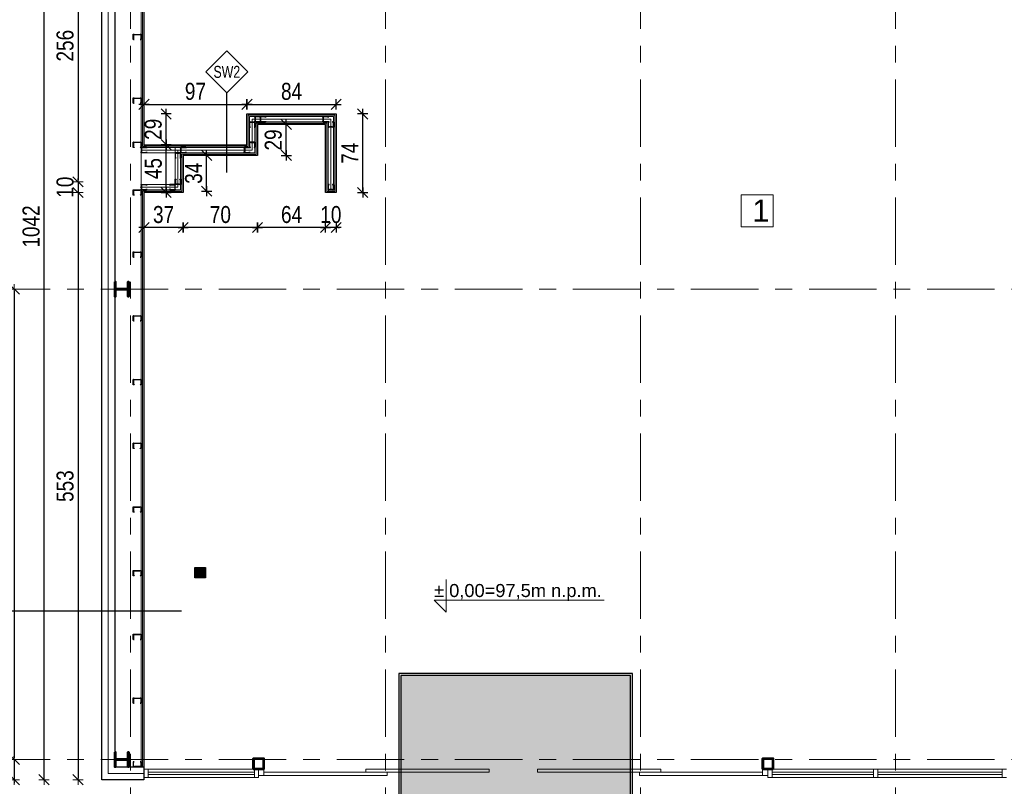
# Model space of a CAD drawing. Header units: centimetres. Extents: x 4120 to 19220, y -7417 to 180.
# Tile 10 of 223: x 8701 to 9628, y -5507 to -4785. Entities that reach past the tile are written whole.
import ezdxf
from ezdxf.enums import TextEntityAlignment as Align

# ---------------------------------------------------------------- set-up
doc = ezdxf.new("R2010")
doc.units = ezdxf.units.CM
doc.linetypes.add('Linia siatki', pattern=[22.225, 12.7, -3.175, 3.175, -3.175])
for name, color, linetype in [('0 @ 1', 7, 'Continuous'), ('A_opisy', 7, 'Continuous'), ('A_Wymiary wewnętrzne', 8, 'Continuous'), ('A_Wyposażenie', 8, 'Continuous'), ('A_Ściany', 2, 'Continuous'), ('Konstrukcja - scian dzialowych', 7, 'Continuous'), ('URZĄDZENIA SANITARNE', 6, 'Continuous')]:
    doc.layers.add(name, color=color, linetype=linetype)
for name, color, linetype, lineweight in [('A_Drzwi', 30, 'Continuous', 20), ('A_Osie', 8, 'Continuous', 9), ('A_Wymiary', 8, 'Continuous', 9), ('Konstrukcja', 160, 'Continuous', 50)]:
    doc.layers.add(name, color=color, linetype=linetype, lineweight=lineweight)
doc.styles.add('Arial', font='arial.ttf', dxfattribs={"height": 25})
doc.styles.add('Arial_4', font='arial.ttf', dxfattribs={"height": 122.941617})
doc.styles.add('marcin', font='arial.ttf', dxfattribs={"width": 0.8, "height": 16})
doc.styles.add('PB-100', font='simplex.shx', dxfattribs={"width": 0.7, "height": 15})
doc.styles.add('style1', font='ARIALN.TTF', dxfattribs={"width": 0.9})
doc.linetypes.add('BATTING', pattern='A,0.0001,-0.1,[134,ltypeshp.shx,S=0.1,R=0,X=-0.1,Y=0],-0.2,[134,ltypeshp.shx,S=0.1,R=180,X=0.1,Y=0],-0.1', length=0.4001)
doc.linetypes.add('ZIGZAG', pattern='A,0.00254,-5.08,[131,ltypeshp.shx,S=5.08,R=0,X=-5.08,Y=0],-10.16,[131,ltypeshp.shx,S=5.08,R=180,X=5.08,Y=0],-5.08', length=20.32254)
doc.dimstyles.new('WYM A PROJEKT', dxfattribs={"dimscale": 2, "dimtxt": 16, "dimasz": 0.8, "dimexe": 6, "dimexo": 30, "dimgap": 2, "dimtad": 1, "dimdec": 0, "dimzin": 9, "dimdsep": 46, "dimtxsty": 'marcin', "dimblk": 'WW', "dimcen": 0, "dimdle": 6, "dimse1": 1, "dimse2": 1, "dimclrt": 7, "dimadec": 0, "dimazin": 0, "dimtfac": 1, "dimtdec": 0, "dimtix": 1, "dimtmove": 2, "dimatfit": 3, "dimldrblk": 'WW', "dimfxl": 1, "dimtolj": 1, "dimtzin": 0, "dimarcsym": 0})

# ---------------------------------------------------------------- blocks, each defined once
blk = doc.blocks.new('PROFIL 7')
at = {"layer": 'Konstrukcja - scian dzialowych'}
for points in [[(0.37, 1.75), (0.37, 3.83), (0.17, 4.36), (0.17, 4.83), (4.83, 4.83), (4.83, 4.25), (4.88, 4.19), (4.95, 4.19), (5, 4.25), (5, 5), (0, 5), (0, 4.33), (0.2, 3.8), (0.2, 1.75)], [(0.2, 3.75), (0.2, 1.2), (0, 0.67), (0, 0), (5, 0), (5, 0.75), (5, 0.82), (4.95, 0.87), (4.88, 0.87), (4.83, 0.82), (4.83, 0.75), (4.83, 0.17), (0.17, 0.17), (0.17, 0.64), (0.37, 1.17), (0.37, 3.75)]]:
    blk.add_lwpolyline(points, dxfattribs=at)
blk = doc.blocks.new('WW')
at = {"color": 80, "ltscale": 2}
blk.add_line((3, 3), (-3, -3), dxfattribs=at)
at = {"ltscale": 2}
for p, q in [((-3, 0), (3, 0)), ((0, -3), (0, 3))]:
    blk.add_line(p, q, dxfattribs=at)
blk = doc.blocks.new('*D2005')
at = {"layer": 'A_Wymiary', "color": 0, "linetype": 'ByBlock', "lineweight": -2}
for p, q in [((8776.48, -5640.73), (8774.88, -5640.73)), ((8778.08, -5640.73), (8817.58, -5640.73)), ((8819.18, -5640.73), (8820.78, -5640.73))]:
    blk.add_line(p, q, dxfattribs=at)
at = {"layer": 'Defpoints', "color": 0}
for p in [(8778.08, -5500.73), (8817.58, -5500.73), (8817.58, -5640.73)]:
    blk.add_point(p, dxfattribs=at)
at = {"layer": 'A_Wymiary', "color": 0, "lineweight": -2, "xscale": 1.6, "yscale": 1.6, "zscale": 1.6}
blk.add_blockref('WW', (8778.08, -5640.73), dxfattribs=at)
at = {"layer": 'A_Wymiary', "color": 0, "lineweight": -2, "xscale": 1.6, "yscale": 1.6, "zscale": 1.6, "rotation": 180}
blk.add_blockref('WW', (8817.58, -5640.73), dxfattribs=at)
at = {"layer": 'A_Wymiary', "color": 7, "insert": (8797.83, -5628.56), "char_height": 16, "attachment_point": 5, "style": 'marcin'}
blk.add_mtext('\\A1;39.5', dxfattribs=at)
blk = doc.blocks.new('*D2006')
at = {"layer": 'A_Wymiary', "color": 0, "lineweight": -2}
blk.add_line((8819.18, -5640.73), (9990.98, -5640.73), dxfattribs=at)
at = {"layer": 'Defpoints', "color": 0}
for p in [(8817.58, -5500.73), (9992.58, -5500.73), (9992.58, -5640.73)]:
    blk.add_point(p, dxfattribs=at)
at = {"layer": 'A_Wymiary', "color": 0, "lineweight": -2, "xscale": 1.6, "yscale": 1.6, "zscale": 1.6, "rotation": 180}
blk.add_blockref('WW', (8817.58, -5640.73), dxfattribs=at)
at = {"layer": 'A_Wymiary', "color": 0, "lineweight": -2, "xscale": 1.6, "yscale": 1.6, "zscale": 1.6}
blk.add_blockref('WW', (9992.58, -5640.73), dxfattribs=at)
at = {"layer": 'A_Wymiary', "color": 7, "insert": (9405.08, -5628.56), "char_height": 16, "attachment_point": 5, "style": 'marcin'}
blk.add_mtext('\\A1;1175', dxfattribs=at)
blk = doc.blocks.new('*D2008')
at = {"layer": 'A_Wymiary', "color": 0, "lineweight": -2}
blk.add_line((8779.68, -5668.73), (8803.48, -5668.73), dxfattribs=at)
at = {"layer": 'Defpoints', "color": 0}
for p in [(8778.08, -5500.73), (8805.08, -5498.73), (8805.08, -5668.73)]:
    blk.add_point(p, dxfattribs=at)
at = {"layer": 'A_Wymiary', "color": 0, "lineweight": -2, "xscale": 1.6, "yscale": 1.6, "zscale": 1.6, "rotation": 180}
blk.add_blockref('WW', (8778.08, -5668.73), dxfattribs=at)
at = {"layer": 'A_Wymiary', "color": 0, "lineweight": -2, "xscale": 1.6, "yscale": 1.6, "zscale": 1.6}
blk.add_blockref('WW', (8805.08, -5668.73), dxfattribs=at)
at = {"layer": 'A_Wymiary', "color": 7, "insert": (8791.58, -5656.7), "char_height": 16, "attachment_point": 5, "style": 'marcin'}
blk.add_mtext('\\A1;27', dxfattribs=at)
blk = doc.blocks.new('*D2009')
at = {"layer": 'A_Wymiary', "color": 0, "lineweight": -2}
blk.add_line((8806.68, -5668.73), (10003.48, -5668.73), dxfattribs=at)
at = {"layer": 'Defpoints', "color": 0}
for p in [(10005.08, -5488.73), (8805.08, -5498.73), (10005.08, -5668.73)]:
    blk.add_point(p, dxfattribs=at)
at = {"layer": 'A_Wymiary', "color": 0, "lineweight": -2, "xscale": 1.6, "yscale": 1.6, "zscale": 1.6, "rotation": 180}
blk.add_blockref('WW', (8805.08, -5668.73), dxfattribs=at)
at = {"layer": 'A_Wymiary', "color": 0, "lineweight": -2, "xscale": 1.6, "yscale": 1.6, "zscale": 1.6}
blk.add_blockref('WW', (10005.08, -5668.73), dxfattribs=at)
at = {"layer": 'A_Wymiary', "color": 7, "insert": (9405.08, -5656.56), "char_height": 16, "attachment_point": 5, "style": 'marcin'}
blk.add_mtext('\\A1;1200', dxfattribs=at)
blk = doc.blocks.new('*D2042')
at = {"layer": 'A_Wymiary', "color": 0, "lineweight": -2}
blk.add_line((8755.58, -4682.83), (8755.58, -4936.13), dxfattribs=at)
at = {"layer": 'Defpoints', "color": 0}
for p in [(8817.58, -4681.23), (8755.58, -4937.73), (8817.58, -4937.73)]:
    blk.add_point(p, dxfattribs=at)
at = {"layer": 'A_Wymiary', "color": 0, "lineweight": -2, "xscale": 1.6, "yscale": 1.6, "zscale": 1.6}
for p, rotation in [((8755.58, -4681.23), 90), ((8755.58, -4937.73), 270)]:
    blk.add_blockref('WW', p, dxfattribs=dict(at, rotation=rotation))
at = {"layer": 'A_Wymiary', "color": 7, "insert": (8743.41, -4809.48), "char_height": 16, "attachment_point": 5, "rotation": 90, "style": 'marcin'}
blk.add_mtext('\\A1;256', dxfattribs=at)
blk = doc.blocks.new('*D2043')
at = {"layer": 'A_Wymiary', "color": 0, "lineweight": -2}
for p, q in [((8755.58, -4936.13), (8755.58, -4934.53)), ((8755.58, -4937.73), (8755.58, -4947.73)), ((8755.58, -4949.33), (8755.58, -4950.93))]:
    blk.add_line(p, q, dxfattribs=at)
at = {"layer": 'Defpoints', "color": 0}
for p in [(8817.58, -4937.73), (8755.58, -4947.73), (8817.58, -4947.73)]:
    blk.add_point(p, dxfattribs=at)
at = {"layer": 'A_Wymiary', "color": 0, "lineweight": -2, "xscale": 1.6, "yscale": 1.6, "zscale": 1.6}
for p, rotation in [((8755.58, -4937.73), 270), ((8755.58, -4947.73), 90)]:
    blk.add_blockref('WW', p, dxfattribs=dict(at, rotation=rotation))
at = {"layer": 'A_Wymiary', "color": 7, "insert": (8743.41, -4942.73), "char_height": 16, "attachment_point": 5, "rotation": 90, "style": 'marcin'}
blk.add_mtext('\\A1;10', dxfattribs=at)
blk = doc.blocks.new('*D2044')
at = {"layer": 'A_Wymiary', "color": 0, "lineweight": -2}
blk.add_line((8755.58, -4949.33), (8755.58, -5499.13), dxfattribs=at)
at = {"layer": 'Defpoints', "color": 0}
for p in [(8817.58, -4947.73), (8755.58, -5500.73), (8780.08, -5500.73)]:
    blk.add_point(p, dxfattribs=at)
at = {"layer": 'A_Wymiary', "color": 0, "lineweight": -2, "xscale": 1.6, "yscale": 1.6, "zscale": 1.6}
for p, rotation in [((8755.58, -4947.73), 90), ((8755.58, -5500.73), 270)]:
    blk.add_blockref('WW', p, dxfattribs=dict(at, rotation=rotation))
at = {"layer": 'A_Wymiary', "color": 7, "insert": (8743.41, -5224.23), "char_height": 16, "attachment_point": 5, "rotation": 90, "style": 'marcin'}
blk.add_mtext('\\A1;553', dxfattribs=at)
blk = doc.blocks.new('*D2045')
at = {"layer": 'A_Wymiary', "color": 0, "lineweight": -2}
blk.add_line((8723.58, -5499.13), (8723.58, -4460.33), dxfattribs=at)
at = {"layer": 'Defpoints', "color": 0}
for p in [(8723.58, -4458.73), (8778.08, -4458.73), (8780.08, -5500.73)]:
    blk.add_point(p, dxfattribs=at)
at = {"layer": 'A_Wymiary', "color": 0, "lineweight": -2, "xscale": 1.6, "yscale": 1.6, "zscale": 1.6}
for p, rotation in [((8723.58, -4458.73), 90), ((8723.58, -5500.73), 270)]:
    blk.add_blockref('WW', p, dxfattribs=dict(at, rotation=rotation))
at = {"layer": 'A_Wymiary', "color": 7, "insert": (8711.41, -4979.73), "char_height": 16, "attachment_point": 5, "rotation": 90, "style": 'marcin'}
blk.add_mtext('\\A1;1042', dxfattribs=at)
blk = doc.blocks.new('*D2052')
at = {"layer": 'A_Wymiary', "color": 0, "lineweight": -2}
blk.add_line((8695.58, -5040.33), (8695.58, -5480.13), dxfattribs=at)
at = {"layer": 'Defpoints', "color": 0}
for p in [(8695.58, -5038.73), (8695.58, -5481.73), (9029.14, -5481.73)]:
    blk.add_point(p, dxfattribs=at)
at = {"layer": 'A_Wymiary', "color": 0, "lineweight": -2, "xscale": 1.6, "yscale": 1.6, "zscale": 1.6}
for p, rotation in [((8695.58, -5038.73), 90), ((8695.58, -5481.73), 270)]:
    blk.add_blockref('WW', p, dxfattribs=dict(at, rotation=rotation))
at = {"layer": 'A_Wymiary', "color": 7, "insert": (8683.41, -5260.23), "char_height": 16, "attachment_point": 5, "rotation": 90, "style": 'marcin'}
blk.add_mtext('\\A1;443', dxfattribs=at)
blk = doc.blocks.new('*D2053')
at = {"layer": 'A_Wymiary', "color": 0, "lineweight": -2}
for p, q in [((8695.58, -5480.13), (8695.58, -5478.53)), ((8695.58, -5481.73), (8695.58, -5500.73)), ((8695.58, -5502.33), (8695.58, -5503.93))]:
    blk.add_line(p, q, dxfattribs=at)
at = {"layer": 'Defpoints', "color": 0}
for p in [(8695.58, -5481.73), (8695.58, -5500.73), (8720.78, -5500.73)]:
    blk.add_point(p, dxfattribs=at)
at = {"layer": 'A_Wymiary', "color": 0, "lineweight": -2, "xscale": 1.6, "yscale": 1.6, "zscale": 1.6}
for p, rotation in [((8695.58, -5481.73), 270), ((8695.58, -5500.73), 90)]:
    blk.add_blockref('WW', p, dxfattribs=dict(at, rotation=rotation))
at = {"layer": 'A_Wymiary', "color": 7, "insert": (8683.41, -5491.23), "char_height": 16, "attachment_point": 5, "rotation": 90, "style": 'marcin'}
blk.add_mtext('\\A1;19', dxfattribs=at)
blk = doc.blocks.new('*D2063')
at = {"layer": 'A_Wymiary', "color": 0, "lineweight": -2}
blk.add_line((8665.58, -3927.33), (8665.58, -5499.13), dxfattribs=at)
at = {"layer": 'Defpoints', "color": 0}
for p in [(8778.08, -3925.73), (8665.58, -5500.73), (8778.08, -5500.73)]:
    blk.add_point(p, dxfattribs=at)
at = {"layer": 'A_Wymiary', "color": 0, "lineweight": -2, "xscale": 1.6, "yscale": 1.6, "zscale": 1.6}
for p, rotation in [((8665.58, -3925.73), 90), ((8665.58, -5500.73), 270)]:
    blk.add_blockref('WW', p, dxfattribs=dict(at, rotation=rotation))
at = {"layer": 'A_Wymiary', "color": 7, "insert": (8653.41, -4713.23), "char_height": 16, "attachment_point": 5, "rotation": 90, "style": 'marcin'}
blk.add_mtext('\\A1;1575', dxfattribs=at)
blk = doc.blocks.new('*D2071')
at = {"layer": 'A_Wymiary', "color": 0, "lineweight": -2}
blk.add_line((8779.68, -5698.73), (10030.48, -5698.73), dxfattribs=at)
at = {"layer": 'Defpoints', "color": 0}
for p in [(8778.08, -5500.73), (10032.08, -5500.73), (10032.08, -5698.73)]:
    blk.add_point(p, dxfattribs=at)
at = {"layer": 'A_Wymiary', "color": 0, "lineweight": -2, "xscale": 1.6, "yscale": 1.6, "zscale": 1.6, "rotation": 180}
blk.add_blockref('WW', (8778.08, -5698.73), dxfattribs=at)
at = {"layer": 'A_Wymiary', "color": 0, "lineweight": -2, "xscale": 1.6, "yscale": 1.6, "zscale": 1.6}
blk.add_blockref('WW', (10032.08, -5698.73), dxfattribs=at)
at = {"layer": 'A_Wymiary', "color": 7, "insert": (9405.08, -5686.56), "char_height": 16, "attachment_point": 5, "style": 'marcin'}
blk.add_mtext('\\A1;1254', dxfattribs=at)
blk = doc.blocks.new('em4_el-ozn_50i100')
at = {"color": 3}
blk.add_lwpolyline([(0, -73.2), (26.5, -46.7), (0, -20.1), (-26.5, -46.7)], close=True, dxfattribs=at)
at = {"linetype": 'Continuous', "lineweight": 0, "style": 'PB-100', "width": 0.7}
blk.add_attdef('SYMBOL', text='', height=15, rotation=0, dxfattribs=at).set_placement((0, -46.7), align=Align.MIDDLE_CENTER)
blk = doc.blocks.new('Rectangular Floor Drain 13')
at = {"layer": 'URZĄDZENIA SANITARNE', "color": 8}
for points in [[(-5, 5), (5, 5), (5, -5), (-5, -5)], [(-4, 4), (4, 4), (4, 3.2), (-4, 3.2)], [(-4, 2.2), (4, 2.2), (4, 1.4), (-4, 1.4)], [(-4, 0.4), (4, 0.4), (4, -0.4), (-4, -0.4)], [(-4, -1.4), (4, -1.4), (4, -2.2), (-4, -2.2)], [(-4, -3.2), (4, -3.2), (4, -4), (-4, -4)]]:
    blk.add_lwpolyline(points, close=True, dxfattribs=at)
blk = doc.blocks.new('*D2150')
at = {"layer": 'A_Wymiary wewnętrzne', "color": 0, "lineweight": -2}
blk.add_line((8819.18, -4864.73), (8912.98, -4864.73), dxfattribs=at)
at = {"layer": 'Defpoints', "color": 0}
for p in [(8914.58, -4864.73), (8817.58, -4902.73), (8914.58, -4902.73)]:
    blk.add_point(p, dxfattribs=at)
at = {"layer": 'A_Wymiary wewnętrzne', "color": 0, "lineweight": -2, "xscale": 1.6, "yscale": 1.6, "zscale": 1.6, "rotation": 180}
blk.add_blockref('WW', (8817.58, -4864.73), dxfattribs=at)
at = {"layer": 'A_Wymiary wewnętrzne', "color": 0, "lineweight": -2, "xscale": 1.6, "yscale": 1.6, "zscale": 1.6}
blk.add_blockref('WW', (8914.58, -4864.73), dxfattribs=at)
at = {"layer": 'A_Wymiary wewnętrzne', "color": 7, "insert": (8866.08, -4852.56), "char_height": 16, "attachment_point": 5, "style": 'marcin'}
blk.add_mtext('\\A1;97', dxfattribs=at)
blk = doc.blocks.new('*D2151')
at = {"layer": 'A_Wymiary wewnętrzne', "color": 0, "lineweight": -2}
blk.add_line((8916.18, -4864.73), (8996.98, -4864.73), dxfattribs=at)
at = {"layer": 'Defpoints', "color": 0}
for p in [(8998.58, -4864.73), (8998.58, -4873.73), (8914.58, -4902.73)]:
    blk.add_point(p, dxfattribs=at)
at = {"layer": 'A_Wymiary wewnętrzne', "color": 0, "lineweight": -2, "xscale": 1.6, "yscale": 1.6, "zscale": 1.6, "rotation": 180}
blk.add_blockref('WW', (8914.58, -4864.73), dxfattribs=at)
at = {"layer": 'A_Wymiary wewnętrzne', "color": 0, "lineweight": -2, "xscale": 1.6, "yscale": 1.6, "zscale": 1.6}
blk.add_blockref('WW', (8998.58, -4864.73), dxfattribs=at)
at = {"layer": 'A_Wymiary wewnętrzne', "color": 7, "insert": (8956.58, -4852.56), "char_height": 16, "attachment_point": 5, "style": 'marcin'}
blk.add_mtext('\\A1;84', dxfattribs=at)
blk = doc.blocks.new('*D2152')
at = {"layer": 'A_Wymiary wewnętrzne', "color": 0, "lineweight": -2}
blk.add_line((8838.58, -4946.13), (8838.58, -4904.33), dxfattribs=at)
at = {"layer": 'Defpoints', "color": 0}
for p in [(8838.58, -4902.73), (8854.58, -4902.73), (8854.58, -4947.73)]:
    blk.add_point(p, dxfattribs=at)
at = {"layer": 'A_Wymiary wewnętrzne', "color": 0, "lineweight": -2, "xscale": 1.6, "yscale": 1.6, "zscale": 1.6}
for p, rotation in [((8838.58, -4902.73), 90), ((8838.58, -4947.73), 270)]:
    blk.add_blockref('WW', p, dxfattribs=dict(at, rotation=rotation))
at = {"layer": 'A_Wymiary wewnętrzne', "color": 7, "insert": (8826.44, -4925.23), "char_height": 16, "attachment_point": 5, "rotation": 90, "style": 'marcin'}
blk.add_mtext('\\A1;45', dxfattribs=at)
blk = doc.blocks.new('*D2153')
at = {"layer": 'A_Wymiary wewnętrzne', "color": 0, "lineweight": -2}
blk.add_line((8838.58, -4901.13), (8838.58, -4875.33), dxfattribs=at)
at = {"layer": 'Defpoints', "color": 0}
for p in [(8838.58, -4873.73), (8914.58, -4873.73), (8854.58, -4902.73)]:
    blk.add_point(p, dxfattribs=at)
at = {"layer": 'A_Wymiary wewnętrzne', "color": 0, "lineweight": -2, "xscale": 1.6, "yscale": 1.6, "zscale": 1.6}
for p, rotation in [((8838.58, -4873.73), 90), ((8838.58, -4902.73), 270)]:
    blk.add_blockref('WW', p, dxfattribs=dict(at, rotation=rotation))
at = {"layer": 'A_Wymiary wewnętrzne', "color": 7, "insert": (8826.41, -4888.23), "char_height": 16, "attachment_point": 5, "rotation": 90, "style": 'marcin'}
blk.add_mtext('\\A1;29', dxfattribs=at)
blk = doc.blocks.new('*D2154')
at = {"layer": 'A_Wymiary wewnętrzne', "color": 0, "lineweight": -2}
for p, q in [((8986.98, -4980.73), (8985.38, -4980.73)), ((8998.58, -4980.73), (8988.58, -4980.73)), ((9000.18, -4980.73), (9001.78, -4980.73))]:
    blk.add_line(p, q, dxfattribs=at)
at = {"layer": 'Defpoints', "color": 0}
for p in [(8988.58, -4947.73), (8998.58, -4947.73), (8988.58, -4980.73)]:
    blk.add_point(p, dxfattribs=at)
at = {"layer": 'A_Wymiary wewnętrzne', "color": 0, "lineweight": -2, "xscale": 1.6, "yscale": 1.6, "zscale": 1.6}
blk.add_blockref('WW', (8988.58, -4980.73), dxfattribs=at)
at = {"layer": 'A_Wymiary wewnętrzne', "color": 0, "lineweight": -2, "xscale": 1.6, "yscale": 1.6, "zscale": 1.6, "rotation": 180}
blk.add_blockref('WW', (8998.58, -4980.73), dxfattribs=at)
at = {"layer": 'A_Wymiary wewnętrzne', "color": 7, "insert": (8993.58, -4968.56), "char_height": 16, "attachment_point": 5, "style": 'marcin'}
blk.add_mtext('\\A1;10', dxfattribs=at)
blk = doc.blocks.new('*D2155')
at = {"layer": 'A_Wymiary wewnętrzne', "color": 0, "lineweight": -2}
blk.add_line((8986.98, -4980.73), (8926.18, -4980.73), dxfattribs=at)
at = {"layer": 'Defpoints', "color": 0}
for p in [(8924.58, -4912.73), (8988.58, -4947.73), (8924.58, -4980.73)]:
    blk.add_point(p, dxfattribs=at)
at = {"layer": 'A_Wymiary wewnętrzne', "color": 0, "lineweight": -2, "xscale": 1.6, "yscale": 1.6, "zscale": 1.6, "rotation": 180}
blk.add_blockref('WW', (8924.58, -4980.73), dxfattribs=at)
at = {"layer": 'A_Wymiary wewnętrzne', "color": 0, "lineweight": -2, "xscale": 1.6, "yscale": 1.6, "zscale": 1.6}
blk.add_blockref('WW', (8988.58, -4980.73), dxfattribs=at)
at = {"layer": 'A_Wymiary wewnętrzne', "color": 7, "insert": (8956.58, -4968.56), "char_height": 16, "attachment_point": 5, "style": 'marcin'}
blk.add_mtext('\\A1;64', dxfattribs=at)
blk = doc.blocks.new('*D2156')
at = {"layer": 'A_Wymiary wewnętrzne', "color": 0, "lineweight": -2}
blk.add_line((8922.98, -4980.73), (8856.18, -4980.73), dxfattribs=at)
at = {"layer": 'Defpoints', "color": 0}
for p in [(8854.58, -4912.73), (8924.58, -4912.73), (8854.58, -4980.73)]:
    blk.add_point(p, dxfattribs=at)
at = {"layer": 'A_Wymiary wewnętrzne', "color": 0, "lineweight": -2, "xscale": 1.6, "yscale": 1.6, "zscale": 1.6, "rotation": 180}
blk.add_blockref('WW', (8854.58, -4980.73), dxfattribs=at)
at = {"layer": 'A_Wymiary wewnętrzne', "color": 0, "lineweight": -2, "xscale": 1.6, "yscale": 1.6, "zscale": 1.6}
blk.add_blockref('WW', (8924.58, -4980.73), dxfattribs=at)
at = {"layer": 'A_Wymiary wewnętrzne', "color": 7, "insert": (8889.58, -4968.56), "char_height": 16, "attachment_point": 5, "style": 'marcin'}
blk.add_mtext('\\A1;70', dxfattribs=at)
blk = doc.blocks.new('*D2157')
at = {"layer": 'A_Wymiary wewnętrzne', "color": 0, "lineweight": -2}
blk.add_line((8852.98, -4980.73), (8819.18, -4980.73), dxfattribs=at)
at = {"layer": 'Defpoints', "color": 0}
for p in [(8854.58, -4912.73), (8817.58, -4947.73), (8817.58, -4980.73)]:
    blk.add_point(p, dxfattribs=at)
at = {"layer": 'A_Wymiary wewnętrzne', "color": 0, "lineweight": -2, "xscale": 1.6, "yscale": 1.6, "zscale": 1.6, "rotation": 180}
blk.add_blockref('WW', (8817.58, -4980.73), dxfattribs=at)
at = {"layer": 'A_Wymiary wewnętrzne', "color": 0, "lineweight": -2, "xscale": 1.6, "yscale": 1.6, "zscale": 1.6}
blk.add_blockref('WW', (8854.58, -4980.73), dxfattribs=at)
at = {"layer": 'A_Wymiary wewnętrzne', "color": 7, "insert": (8836.08, -4968.56), "char_height": 16, "attachment_point": 5, "style": 'marcin'}
blk.add_mtext('\\A1;37', dxfattribs=at)
blk = doc.blocks.new('*D2158')
at = {"layer": 'A_Wymiary wewnętrzne', "color": 0, "lineweight": -2}
blk.add_line((8876.58, -4944.88), (8876.58, -4914.33), dxfattribs=at)
at = {"layer": 'Defpoints', "color": 0}
for p in [(8854.58, -4912.73), (8876.58, -4912.73), (8853.33, -4946.48)]:
    blk.add_point(p, dxfattribs=at)
at = {"layer": 'A_Wymiary wewnętrzne', "color": 0, "lineweight": -2, "xscale": 1.6, "yscale": 1.6, "zscale": 1.6}
for p, rotation in [((8876.58, -4912.73), 90), ((8876.58, -4946.48), 270)]:
    blk.add_blockref('WW', p, dxfattribs=dict(at, rotation=rotation))
at = {"layer": 'A_Wymiary wewnętrzne', "color": 7, "insert": (8864.41, -4929.6), "char_height": 16, "attachment_point": 5, "rotation": 90, "style": 'marcin'}
blk.add_mtext('\\A1;34', dxfattribs=at)
blk = doc.blocks.new('*D2159')
at = {"layer": 'A_Wymiary wewnętrzne', "color": 0, "lineweight": -2}
blk.add_line((8951.58, -4911.13), (8951.58, -4885.33), dxfattribs=at)
at = {"layer": 'Defpoints', "color": 0}
for p in [(8924.58, -4883.73), (8951.58, -4883.73), (8924.58, -4912.73)]:
    blk.add_point(p, dxfattribs=at)
at = {"layer": 'A_Wymiary wewnętrzne', "color": 0, "lineweight": -2, "xscale": 1.6, "yscale": 1.6, "zscale": 1.6}
for p, rotation in [((8951.58, -4883.73), 90), ((8951.58, -4912.73), 270)]:
    blk.add_blockref('WW', p, dxfattribs=dict(at, rotation=rotation))
at = {"layer": 'A_Wymiary wewnętrzne', "color": 7, "insert": (8939.41, -4898.23), "char_height": 16, "attachment_point": 5, "rotation": 90, "style": 'marcin'}
blk.add_mtext('\\A1;29', dxfattribs=at)
blk = doc.blocks.new('*D2160')
at = {"layer": 'A_Wymiary wewnętrzne', "color": 0, "lineweight": -2}
blk.add_line((9023.58, -4946.13), (9023.58, -4875.33), dxfattribs=at)
at = {"layer": 'Defpoints', "color": 0}
for p in [(8998.58, -4873.73), (9023.58, -4873.73), (8998.58, -4947.73)]:
    blk.add_point(p, dxfattribs=at)
at = {"layer": 'A_Wymiary wewnętrzne', "color": 0, "lineweight": -2, "xscale": 1.6, "yscale": 1.6, "zscale": 1.6}
for p, rotation in [((9023.58, -4873.73), 90), ((9023.58, -4947.73), 270)]:
    blk.add_blockref('WW', p, dxfattribs=dict(at, rotation=rotation))
at = {"layer": 'A_Wymiary wewnętrzne', "color": 7, "insert": (9011.58, -4910.73), "char_height": 16, "attachment_point": 5, "rotation": 90, "style": 'marcin'}
blk.add_mtext('\\A1;74', dxfattribs=at)

msp = doc.modelspace()

# ---------------------------------------------------------------- hatches: boundary and pattern name
at = {"layer": 'A_Wyposażenie'}
h = msp.add_hatch(dxfattribs=at)
h.set_pattern_fill('GROUT', color=256, scale=0.5, style=0)
h.set_pattern_definition([(0, (-2497.46, 1.27), (0.635, 5.08), [0.635, -4.445]), (0, (-2496.825, 3.175), (0, 5.08), [0, -5.08]), (0, (-2498.73, 1.27), (1.905, 5.08), [0, -5.08]), (0, (-2498.73, 5.08), (5.08, 5.08), [1.27, -8.89]), (0, (-2494.92, 1.905), (0, 5.08), [0, -5.08]), (0, (-2496.19, 1.27), (1.27, 5.08), [0, -5.08]), (0, (-2495.555, 1.905), (0, 5.08), [0, -5.08]), (0, (-2498.095, 5.08), (0, 5.08), [0, -5.08])])
h.paths.add_polyline_path([(9275.58, -5402.73), (9059.58, -5402.73), (9059.58, -5578.73), (9275.58, -5578.73)])

# ---------------------------------------------------------------- linework, layer by layer
at = {"color": 3}
for points in [[(8895.64, -4929.01), (8895.64, -4854.01)], [(8643, -5341.62), (8853, -5341.62)]]:
    msp.add_lwpolyline(points, dxfattribs=at)
at = {"layer": 'A_Drzwi', "color": 30, "linetype": 'Continuous', "lineweight": 18}
for p, q in [((8921.58, -5490.73), (8821.58, -5490.73)), ((8921.58, -5493.73), (8821.58, -5493.73)), ((8821.58, -5495.73), (8921.58, -5495.73)), ((9404.58, -5490.73), (9504.58, -5490.73)), ((9409.08, -5493.73), (9504.58, -5493.73)), ((9504.58, -5495.73), (9409.08, -5495.73)), ((9625.58, -5490.73), (9508.58, -5490.73)), ((9625.58, -5493.73), (9508.58, -5493.73)), ((9508.58, -5495.73), (9625.58, -5495.73)), ((9625.58, -5498.73), (9625.58, -5490.73)), ((9625.58, -5490.73), (9629.58, -5490.73)), ((9625.58, -5495.73), (9625.58, -5493.73)), ((8921.58, -5498.73), (8821.58, -5498.73)), ((9405.08, -5498.73), (9504.58, -5498.73)), ((9625.58, -5498.73), (9508.58, -5498.73)), ((9629.58, -5498.73), (9625.58, -5498.73))]:
    msp.add_line(p, q, dxfattribs=at)
at = {"layer": 'A_Drzwi'}
for p, q in [((8921.5, -5490.73), (8925.5, -5490.73)), ((8921.58, -5498.73), (8921.58, -5490.73)), ((8921.58, -5495.73), (8921.58, -5493.73)), ((8925.58, -5496.73), (8925.58, -5490.73)), ((8925.58, -5490.73), (8925.58, -5498.73)), ((8930.58, -5490.73), (8930.58, -5496.73)), ((8930.58, -5493.73), (9047.08, -5493.73)), ((9142.58, -5490.73), (9026.58, -5490.73)), ((9026.58, -5493.73), (9026.58, -5490.73)), ((9026.58, -5493.73), (9142.58, -5493.73)), ((9046.58, -5496.73), (9046.58, -5493.73)), ((9142.58, -5493.73), (9142.58, -5490.73)), ((9188.08, -5490.73), (9304.08, -5490.73)), ((9188.08, -5493.73), (9188.08, -5490.73)), ((9304.08, -5493.73), (9188.08, -5493.73)), ((9400.08, -5493.73), (9283.58, -5493.73)), ((9284.08, -5496.73), (9284.08, -5493.73)), ((9304.08, -5493.73), (9304.08, -5490.73)), ((9400.08, -5490.73), (9400.08, -5496.73)), ((9405.08, -5496.73), (9405.08, -5490.73)), ((9405.08, -5490.73), (9405.08, -5498.73)), ((9409.15, -5490.73), (9405.15, -5490.73)), ((9409.08, -5498.73), (9409.08, -5490.73)), ((9409.08, -5495.73), (9409.08, -5493.73)), ((9504.58, -5490.73), (9508.58, -5490.73)), ((9504.58, -5498.73), (9504.58, -5490.73)), ((9504.58, -5498.73), (9504.58, -5490.73)), ((9504.58, -5490.73), (9508.58, -5490.73)), ((9508.58, -5490.73), (9508.58, -5498.73)), ((8925.58, -5498.73), (8921.58, -5498.73)), ((8930.58, -5496.73), (8925.58, -5496.73)), ((9046.58, -5496.73), (8930.58, -5496.73)), ((9284.08, -5496.73), (9400.08, -5496.73)), ((9400.08, -5496.73), (9405.08, -5496.73)), ((9405.08, -5498.73), (9409.08, -5498.73)), ((9504.58, -5498.73), (9504.58, -5498.73)), ((9508.58, -5498.73), (9504.58, -5498.73))]:
    msp.add_line(p, q, dxfattribs=at)
at = {"layer": 'A_Drzwi', "color": 30, "linetype": 'Continuous', "lineweight": 18}
msp.add_lwpolyline([(8817.58, -5490.73), (8821.58, -5490.73), (8821.58, -5498.73), (8817.58, -5498.73)], close=True, dxfattribs=at)
at = {"layer": 'A_opisy', "lineweight": 18}
msp.add_lwpolyline([(9380, -4950), (9410, -4950), (9410, -4980), (9380, -4980), (9380, -4950)], dxfattribs=at)
at = {"layer": 'A_opisy', "color": 7, "lineweight": 0}
msp.add_lwpolyline([(9102.11, -5312.03), (9102.11, -5342.96), (9090.93, -5331.79), (9250.93, -5331.79)], dxfattribs=at)
at = {"layer": 'A_Osie', "linetype": 'Linia siatki', "ltscale": 5}
for p, q in [((8805.08, -3730), (8805.08, -5750.66)), ((9045.08, -3730), (9045.08, -5750.66)), ((9285.08, -3730), (9285.08, -5750.66)), ((9525.08, -3730), (9525.08, -5750.66)), ((8554.73, -5038.73), (10254.82, -5038.73)), ((8554.73, -5481.73), (10254.82, -5481.73))]:
    msp.add_line(p, q, dxfattribs=at)
at = {"layer": 'A_Wyposażenie'}
msp.add_lwpolyline([(9277.58, -5400.73), (9057.58, -5400.73), (9057.58, -5580.73), (9277.58, -5580.73), (9277.58, -5400.73)], dxfattribs=at)
msp.add_lwpolyline([(9275.58, -5402.73), (9059.58, -5402.73), (9059.58, -5578.73), (9275.58, -5578.73)], close=True, dxfattribs=at)
at = {"layer": 'A_Ściany', "color": 4}
msp.add_lwpolyline([(8817.58, -5500.73), (8778.08, -5500.73), (8778.08, -4458.73), (8789.08, -4458.73), (8789.08, -4458.73), (8790.08, -4458.73), (8790.08, -5488.73), (8817.58, -5488.73)], close=True, dxfattribs=at)
at = {"layer": 'A_Ściany', "color": 251, "linetype": 'ZIGZAG', "lineweight": 20, "ltscale": 0.95}
msp.add_lwpolyline([(8784.08, -4458.73), (8784.08, -5494.73), (8817.58, -5494.73)], dxfattribs=at)
at = {"layer": 'A_Ściany'}
for points in [[(8789.08, -4458.73), (8817.58, -4458.73), (8817.58, -4668.73), (8827.58, -4668.73), (8827.58, -4681.23), (8817.58, -4681.23), (8817.58, -4902.73), (8844.58, -4902.73), (8844.58, -4902.73), (8914.58, -4902.73), (8914.58, -4873.73), (8998.58, -4873.73), (8998.58, -4947.73)], [(8998.58, -4947.73), (8988.58, -4947.73), (8988.58, -4883.73), (8924.58, -4883.73), (8924.58, -4912.73), (8854.58, -4912.73), (8854.58, -4947.73), (8817.58, -4947.73), (8817.58, -5488.73)]]:
    msp.add_lwpolyline(points, dxfattribs=at)
at = {"layer": 'A_Ściany', "color": 251, "linetype": 'Continuous', "lineweight": 20}
for points in [[(8790.08, -4459.98), (8816.33, -4459.98), (8816.33, -4669.98), (8826.33, -4669.98), (8826.33, -4679.98), (8816.33, -4679.98), (8816.33, -4903.98), (8845.83, -4903.98), (8845.83, -4903.98), (8915.83, -4903.98), (8915.83, -4874.98), (8997.33, -4874.98), (8997.33, -4946.48), (8989.83, -4946.48), (8989.83, -4882.48), (8923.33, -4882.48), (8923.33, -4911.48), (8853.33, -4911.48), (8853.33, -4946.48), (8816.33, -4946.48), (8816.33, -5488.73)], [(8790.08, -4461.23), (8815.08, -4461.23), (8815.08, -4671.23), (8825.08, -4671.23), (8825.08, -4678.73), (8815.08, -4678.73), (8815.08, -4940.23), (8847.08, -4940.23), (8847.08, -4905.23), (8917.08, -4905.23), (8917.08, -4876.23), (8996.08, -4876.23), (8996.08, -4945.23), (8991.08, -4945.23), (8991.08, -4881.23), (8922.08, -4881.23), (8922.08, -4910.23), (8852.08, -4910.23), (8852.08, -4945.23), (8815.08, -4945.23), (8815.08, -5488.73)], [(8847.08, -4905.23), (8815.08, -4905.23)], [(8852.08, -4910.23), (8815.08, -4910.23)]]:
    msp.add_lwpolyline(points, dxfattribs=at)
at = {"layer": 'A_Ściany', "color": 251, "linetype": 'BATTING', "lineweight": 20, "ltscale": 6}
for points in [[(8993.58, -4945.23), (8993.58, -4878.73), (8919.58, -4878.73), (8919.58, -4907.73), (8849.58, -4907.73), (8849.58, -4942.73), (8814.08, -4942.73)], [(8849.58, -4907.73), (8815.08, -4907.73)]]:
    msp.add_lwpolyline(points, dxfattribs=at)
at = {"layer": 'Konstrukcja'}
for points in [[(8790.08, -5031.73), (8790.08, -5045.73), (8790.93, -5045.73), (8790.93, -5039), (8802.53, -5039), (8802.53, -5045.73), (8803.38, -5045.73), (8803.38, -5031.73), (8802.53, -5031.73), (8802.53, -5038.45), (8790.93, -5038.45), (8790.93, -5031.73)], [(8790.08, -5474.73), (8790.08, -5488.73), (8790.93, -5488.73), (8790.93, -5482), (8802.53, -5482), (8802.53, -5488.73), (8803.38, -5488.73), (8803.38, -5474.73), (8802.53, -5474.73), (8802.53, -5481.45), (8790.93, -5481.45), (8790.93, -5474.73)], [(8920.58, -5490.73), (8930.58, -5490.73), (8930.58, -5480.73), (8920.58, -5480.73)], [(8930.18, -5481.13), (8920.98, -5481.13), (8920.98, -5490.33), (8930.18, -5490.33)], [(9410.08, -5490.73), (9400.08, -5490.73), (9400.08, -5480.73), (9410.08, -5480.73)], [(9400.48, -5481.13), (9409.68, -5481.13), (9409.68, -5490.33), (9400.48, -5490.33)]]:
    msp.add_lwpolyline(points, close=True, dxfattribs=at)
at = {"layer": 'Konstrukcja - scian dzialowych'}
for points in [[(8813.88, -4798.93), (8814.41, -4798.73), (8815.08, -4798.73), (8815.08, -4803.73), (8814.33, -4803.73), (8814.25, -4803.73), (8814.2, -4803.68), (8814.2, -4803.61), (8814.25, -4803.56), (8814.33, -4803.56), (8814.91, -4803.56), (8814.91, -4798.9), (8814.44, -4798.9), (8813.91, -4799.1), (8808.74, -4799.1), (8808.21, -4798.9), (8807.74, -4798.9), (8807.74, -4803.56), (8808.33, -4803.56), (8808.38, -4803.61), (8808.38, -4803.68), (8808.33, -4803.73), (8807.58, -4803.73), (8807.58, -4798.73), (8808.24, -4798.73), (8808.78, -4798.93)], [(8813.88, -4858.93), (8814.41, -4858.73), (8815.08, -4858.73), (8815.08, -4863.73), (8814.33, -4863.73), (8814.25, -4863.73), (8814.2, -4863.68), (8814.2, -4863.61), (8814.25, -4863.56), (8814.33, -4863.56), (8814.91, -4863.56), (8814.91, -4858.9), (8814.44, -4858.9), (8813.91, -4859.1), (8808.74, -4859.1), (8808.21, -4858.9), (8807.74, -4858.9), (8807.74, -4863.56), (8808.33, -4863.56), (8808.38, -4863.61), (8808.38, -4863.68), (8808.33, -4863.73), (8807.58, -4863.73), (8807.58, -4858.73), (8808.24, -4858.73), (8808.78, -4858.93)], [(8813.88, -4900.43), (8814.41, -4900.23), (8815.08, -4900.23), (8815.08, -4905.23), (8814.33, -4905.23), (8814.25, -4905.23), (8814.2, -4905.18), (8814.2, -4905.11), (8814.25, -4905.06), (8814.33, -4905.06), (8814.91, -4905.06), (8814.91, -4900.4), (8814.44, -4900.4), (8813.91, -4900.6), (8808.74, -4900.6), (8808.21, -4900.4), (8807.74, -4900.4), (8807.74, -4905.06), (8808.33, -4905.06), (8808.38, -4905.11), (8808.38, -4905.18), (8808.33, -4905.23), (8807.58, -4905.23), (8807.58, -4900.23), (8808.24, -4900.23), (8808.78, -4900.43)], [(8813.88, -4945.43), (8814.41, -4945.23), (8815.08, -4945.23), (8815.08, -4950.23), (8814.33, -4950.23), (8814.25, -4950.23), (8814.2, -4950.18), (8814.2, -4950.11), (8814.25, -4950.06), (8814.33, -4950.06), (8814.91, -4950.06), (8814.91, -4945.4), (8814.44, -4945.4), (8813.91, -4945.6), (8808.74, -4945.6), (8808.21, -4945.4), (8807.74, -4945.4), (8807.74, -4950.06), (8808.33, -4950.06), (8808.38, -4950.11), (8808.38, -4950.18), (8808.33, -4950.23), (8807.58, -4950.23), (8807.58, -4945.23), (8808.24, -4945.23), (8808.78, -4945.43)], [(8813.88, -5003.93), (8814.41, -5003.73), (8815.08, -5003.73), (8815.08, -5008.73), (8814.33, -5008.73), (8814.25, -5008.73), (8814.2, -5008.68), (8814.2, -5008.61), (8814.25, -5008.56), (8814.33, -5008.56), (8814.91, -5008.56), (8814.91, -5003.9), (8814.44, -5003.9), (8813.91, -5004.1), (8808.74, -5004.1), (8808.21, -5003.9), (8807.74, -5003.9), (8807.74, -5008.56), (8808.33, -5008.56), (8808.38, -5008.61), (8808.38, -5008.68), (8808.33, -5008.73), (8807.58, -5008.73), (8807.58, -5003.73), (8808.24, -5003.73), (8808.78, -5003.93)], [(8813.88, -5063.93), (8814.41, -5063.73), (8815.08, -5063.73), (8815.08, -5068.73), (8814.33, -5068.73), (8814.25, -5068.73), (8814.2, -5068.68), (8814.2, -5068.61), (8814.25, -5068.56), (8814.33, -5068.56), (8814.91, -5068.56), (8814.91, -5063.9), (8814.44, -5063.9), (8813.91, -5064.1), (8808.74, -5064.1), (8808.21, -5063.9), (8807.74, -5063.9), (8807.74, -5068.56), (8808.33, -5068.56), (8808.38, -5068.61), (8808.38, -5068.68), (8808.33, -5068.73), (8807.58, -5068.73), (8807.58, -5063.73), (8808.24, -5063.73), (8808.78, -5063.93)], [(8813.88, -5123.93), (8814.41, -5123.73), (8815.08, -5123.73), (8815.08, -5128.73), (8814.33, -5128.73), (8814.25, -5128.73), (8814.2, -5128.68), (8814.2, -5128.61), (8814.25, -5128.56), (8814.33, -5128.56), (8814.91, -5128.56), (8814.91, -5123.9), (8814.44, -5123.9), (8813.91, -5124.1), (8808.74, -5124.1), (8808.21, -5123.9), (8807.74, -5123.9), (8807.74, -5128.56), (8808.33, -5128.56), (8808.38, -5128.61), (8808.38, -5128.68), (8808.33, -5128.73), (8807.58, -5128.73), (8807.58, -5123.73), (8808.24, -5123.73), (8808.78, -5123.93)], [(8813.88, -5183.93), (8814.41, -5183.73), (8815.08, -5183.73), (8815.08, -5188.73), (8814.33, -5188.73), (8814.25, -5188.73), (8814.2, -5188.68), (8814.2, -5188.61), (8814.25, -5188.56), (8814.33, -5188.56), (8814.91, -5188.56), (8814.91, -5183.9), (8814.44, -5183.9), (8813.91, -5184.1), (8808.74, -5184.1), (8808.21, -5183.9), (8807.74, -5183.9), (8807.74, -5188.56), (8808.33, -5188.56), (8808.38, -5188.61), (8808.38, -5188.68), (8808.33, -5188.73), (8807.58, -5188.73), (8807.58, -5183.73), (8808.24, -5183.73), (8808.78, -5183.93)], [(8813.88, -5243.93), (8814.41, -5243.73), (8815.08, -5243.73), (8815.08, -5248.73), (8814.33, -5248.73), (8814.25, -5248.73), (8814.2, -5248.68), (8814.2, -5248.61), (8814.25, -5248.56), (8814.33, -5248.56), (8814.91, -5248.56), (8814.91, -5243.9), (8814.44, -5243.9), (8813.91, -5244.1), (8808.74, -5244.1), (8808.21, -5243.9), (8807.74, -5243.9), (8807.74, -5248.56), (8808.33, -5248.56), (8808.38, -5248.61), (8808.38, -5248.68), (8808.33, -5248.73), (8807.58, -5248.73), (8807.58, -5243.73), (8808.24, -5243.73), (8808.78, -5243.93)], [(8813.88, -5303.93), (8814.41, -5303.73), (8815.08, -5303.73), (8815.08, -5308.73), (8814.33, -5308.73), (8814.25, -5308.73), (8814.2, -5308.68), (8814.2, -5308.61), (8814.25, -5308.56), (8814.33, -5308.56), (8814.91, -5308.56), (8814.91, -5303.9), (8814.44, -5303.9), (8813.91, -5304.1), (8808.74, -5304.1), (8808.21, -5303.9), (8807.74, -5303.9), (8807.74, -5308.56), (8808.33, -5308.56), (8808.38, -5308.61), (8808.38, -5308.68), (8808.33, -5308.73), (8807.58, -5308.73), (8807.58, -5303.73), (8808.24, -5303.73), (8808.78, -5303.93)], [(8813.88, -5363.93), (8814.41, -5363.73), (8815.08, -5363.73), (8815.08, -5368.73), (8814.33, -5368.73), (8814.25, -5368.73), (8814.2, -5368.68), (8814.2, -5368.61), (8814.25, -5368.56), (8814.33, -5368.56), (8814.91, -5368.56), (8814.91, -5363.9), (8814.44, -5363.9), (8813.91, -5364.1), (8808.74, -5364.1), (8808.21, -5363.9), (8807.74, -5363.9), (8807.74, -5368.56), (8808.33, -5368.56), (8808.38, -5368.61), (8808.38, -5368.68), (8808.33, -5368.73), (8807.58, -5368.73), (8807.58, -5363.73), (8808.24, -5363.73), (8808.78, -5363.93)], [(8813.88, -5423.93), (8814.41, -5423.73), (8815.08, -5423.73), (8815.08, -5428.73), (8814.33, -5428.73), (8814.25, -5428.73), (8814.2, -5428.68), (8814.2, -5428.61), (8814.25, -5428.56), (8814.33, -5428.56), (8814.91, -5428.56), (8814.91, -5423.9), (8814.44, -5423.9), (8813.91, -5424.1), (8808.74, -5424.1), (8808.21, -5423.9), (8807.74, -5423.9), (8807.74, -5428.56), (8808.33, -5428.56), (8808.38, -5428.61), (8808.38, -5428.68), (8808.33, -5428.73), (8807.58, -5428.73), (8807.58, -5423.73), (8808.24, -5423.73), (8808.78, -5423.93)], [(8813.88, -5488.53), (8814.41, -5488.73), (8815.08, -5488.73), (8815.08, -5483.73), (8814.33, -5483.73), (8814.25, -5483.73), (8814.2, -5483.78), (8814.2, -5483.85), (8814.25, -5483.9), (8814.33, -5483.9), (8814.91, -5483.9), (8814.91, -5488.56), (8814.44, -5488.56), (8813.91, -5488.36), (8808.74, -5488.36), (8808.21, -5488.56), (8807.74, -5488.56), (8807.74, -5483.9), (8808.33, -5483.9), (8808.38, -5483.85), (8808.38, -5483.78), (8808.33, -5483.73), (8807.58, -5483.73), (8807.58, -5488.73), (8808.24, -5488.73), (8808.78, -5488.53)]]:
    msp.add_lwpolyline(points, close=True, dxfattribs=at)

# ---------------------------------------------------------------- block references
at = {"color": 6}
ref = msp.add_blockref('em4_el-ozn_50i100', (8895.63, -4799.11), dxfattribs=dict(at, xscale=-0.75, yscale=0.75, zscale=0.75, rotation=0.003234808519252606))
ref.add_attrib('SYMBOL', 'SW2', dxfattribs={"layer": '0 @ 1', "linetype": 'Continuous', "lineweight": 0, "height": 11.25, "rotation": 0.00323, "style": 'style1', "width": 0.9}).set_placement((8895.64, -4834.11), align=Align.MIDDLE)
at = {"layer": 'Konstrukcja - scian dzialowych'}
for p, rotation in [((8917.08, -4881.23), 270), ((8996.08, -4886.23), 89.99999999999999), ((8917.08, -4900.23), 270), ((8847.08, -4910.23), 270), ((8847.08, -4940.23), 180), ((8996.08, -4945.23), 89.99999999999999)]:
    msp.add_blockref('PROFIL 7', p, dxfattribs=dict(at, rotation=rotation))
at = {"layer": 'Konstrukcja - scian dzialowych', "xscale": -1}
for p, rotation in [((8922.08, -4876.23), 180), ((8927.08, -4876.23), 180), ((8986.08, -4876.23), 180), ((8815.08, -4905.23), 180), ((8852.08, -4905.23), 180), ((8912.08, -4905.23), 180), ((8815.08, -4940.23), 180), ((8847.08, -4940.23), 270)]:
    msp.add_blockref('PROFIL 7', p, dxfattribs=dict(at, rotation=rotation))
at = {"layer": 'URZĄDZENIA SANITARNE', "zscale": 100, "rotation": 90.00000000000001}
msp.add_blockref('Rectangular Floor Drain 13', (8870.58, -5305.73), dxfattribs=at)

# ---------------------------------------------------------------- texts
at = {"layer": 'A_opisy', "lineweight": 18, "insert": (9390.21, -4954.34), "char_height": 21, "width": 593.4214, "attachment_point": 1, "style": 'Arial'}
msp.add_mtext('1', dxfattribs=at)
at = {"layer": 'A_opisy', "color": 7, "lineweight": 0, "insert": (9085.99, -5316.41), "char_height": 12.2942, "width": 191.4161, "attachment_point": 1, "line_spacing_factor": 0.938532, "style": 'Arial_4'}
msp.add_mtext(' %%P 0,00=97,5m n.p.m.', dxfattribs=at)

# ---------------------------------------------------------------- dimensions: what is measured, and where the dimension line sits
at = {"layer": 'A_Wymiary'}
for base, p1, p2, angle, picture, middle in [((8665.58, -5500.73), (8778.08, -3925.73), (8778.08, -5500.73), 90, '*D2063', (8653.41, -4713.23)), ((8723.58, -4458.73), (8780.08, -5500.73), (8778.08, -4458.73), 90, '*D2045', (8711.41, -4979.73)), ((8755.575078, -4937.729668), (8817.575078, -4681.229671), (8817.575078, -4937.729668), 270, '*D2042', (8743.407078, -4809.47967)), ((8755.58, -4947.73), (8817.58, -4937.73), (8817.58, -4947.73), 270, '*D2043', (8743.41, -4942.73)), ((8755.58, -5500.73), (8817.58, -4947.73), (8780.08, -5500.73), 270, '*D2044', (8743.41, -5224.23)), ((8695.58, -5481.73), (8695.58, -5038.73), (9029.14, -5481.73), 90, '*D2052', (8683.41, -5260.23)), ((8695.58, -5500.73), (8695.58, -5481.73), (8720.78, -5500.73), 90, '*D2053', (8683.41, -5491.23))]:
    dim = msp.add_linear_dim(base=base, p1=p1, p2=p2, angle=angle, dimstyle='WYM A PROJEKT', override={"dimdsep": 44}, dxfattribs=at)
    dim.commit()
    dim.dimension.update_dxf_attribs({"geometry": picture, "text_midpoint": middle})
for base, p1, p2, picture, middle in [((10005.08, -5668.73), (8805.08, -5498.73), (10005.08, -5488.73), '*D2009', (9405.08, -5656.56)), ((8805.08, -5668.73), (8778.08, -5500.73), (8805.08, -5498.73), '*D2008', (8791.58, -5656.7)), ((10032.08, -5698.73), (8778.08, -5500.73), (10032.08, -5500.73), '*D2071', (9405.08, -5686.56)), ((9992.58, -5640.73), (8817.58, -5500.73), (9992.58, -5500.73), '*D2006', (9405.08, -5628.56))]:
    dim = msp.add_linear_dim(base=base, p1=p1, p2=p2, dimstyle='WYM A PROJEKT', override={"dimdsep": 44}, dxfattribs=at)
    dim.commit()
    dim.dimension.update_dxf_attribs({"geometry": picture, "text_midpoint": middle})
at = {"layer": 'A_Wymiary', "linetype": 'ByBlock'}
dim = msp.add_linear_dim(base=(8817.58, -5640.73), p1=(8778.08, -5500.73), p2=(8817.58, -5500.73), dimstyle='WYM A PROJEKT', override={"dimdec": 1}, dxfattribs=at)
dim.commit()
dim.dimension.update_dxf_attribs({"geometry": '*D2005', "text_midpoint": (8797.83, -5628.56)})
at = {"layer": 'A_Wymiary wewnętrzne'}
for base, p1, p2, picture, middle in [((8914.58, -4864.73), (8817.58, -4902.73), (8914.58, -4902.73), '*D2150', (8866.08, -4852.56)), ((8998.58, -4864.73), (8914.58, -4902.73), (8998.58, -4873.73), '*D2151', (8956.58, -4852.56)), ((8817.58, -4980.73), (8854.58, -4912.73), (8817.58, -4947.73), '*D2157', (8836.08, -4968.56)), ((8854.58, -4980.73), (8924.58, -4912.73), (8854.58, -4912.73), '*D2156', (8889.58, -4968.56)), ((8924.58, -4980.73), (8988.58, -4947.73), (8924.58, -4912.73), '*D2155', (8956.58, -4968.56)), ((8988.58, -4980.73), (8998.58, -4947.73), (8988.58, -4947.73), '*D2154', (8993.58, -4968.56))]:
    dim = msp.add_linear_dim(base=base, p1=p1, p2=p2, dimstyle='WYM A PROJEKT', override={"dimdsep": 44}, dxfattribs=at)
    dim.commit()
    dim.dimension.update_dxf_attribs({"geometry": picture, "text_midpoint": middle})
for base, p1, p2, picture, middle in [((8838.58, -4873.73), (8854.58, -4902.73), (8914.58, -4873.73), '*D2153', (8826.41, -4888.23)), ((9023.58, -4873.73), (8998.58, -4947.73), (8998.58, -4873.73), '*D2160', (9011.58, -4910.73)), ((8951.58, -4883.73), (8924.58, -4912.73), (8924.58, -4883.73), '*D2159', (8939.41, -4898.23)), ((8838.58, -4902.73), (8854.58, -4947.73), (8854.58, -4902.73), '*D2152', (8826.44, -4925.23)), ((8876.58, -4912.73), (8853.33, -4946.48), (8854.58, -4912.73), '*D2158', (8864.41, -4929.6))]:
    dim = msp.add_linear_dim(base=base, p1=p1, p2=p2, angle=90, dimstyle='WYM A PROJEKT', override={"dimdsep": 44}, dxfattribs=at)
    dim.commit()
    dim.dimension.update_dxf_attribs({"geometry": picture, "text_midpoint": middle})

doc.saveas('drawing.dxf')
